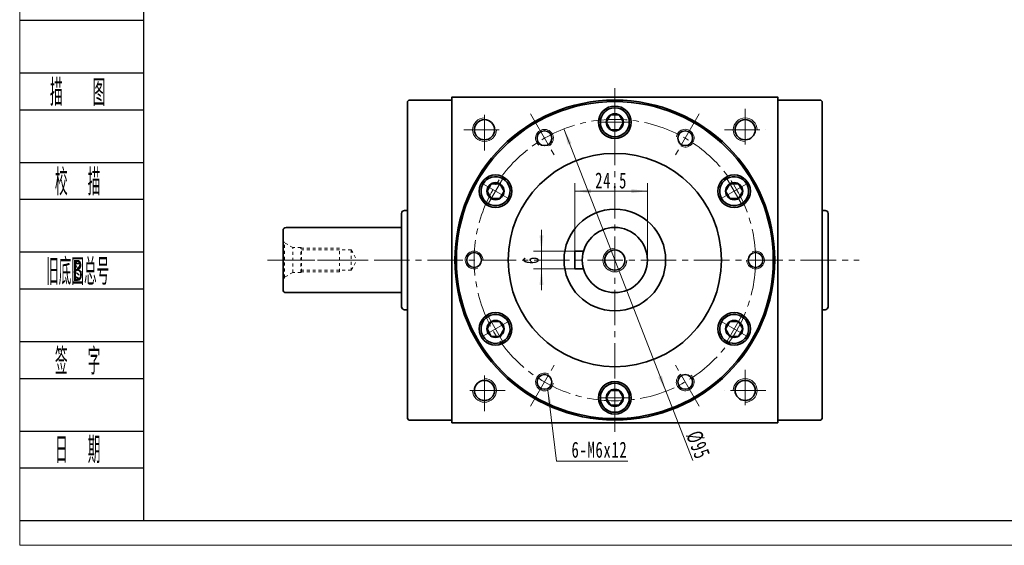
# Model space of a CAD drawing. Header units: millimetres. Extents: x 3 to 708, y 73 to 569.
# Tile 1 of 6: x 6 to 339, y 73 to 250. Entities that reach past the tile are written whole.
import ezdxf
from ezdxf.enums import TextEntityAlignment as Align

# ---------------------------------------------------------------- set-up
doc = ezdxf.new("R2010")
doc.units = ezdxf.units.MM
doc.set_wipeout_variables(frame=1)
doc.linetypes.add('点画线', pattern=[18, 12, -2, 2, -2])
doc.linetypes.add('虚线', pattern=[2, 1, -1])
doc.layers.get('0').update_dxf_attribs({"lineweight": 35})
doc.layers.add('2细线层', color=4, linetype='Continuous')
doc.layers.add('6文字层', color=3, linetype='Continuous')
for name, color, linetype, lineweight in [('中心线层', 1, '点画线', 18), ('图框_外框线', 7, 'Continuous', 18), ('尺寸线层', 3, 'Continuous', 18), ('粗实线层', 7, 'Continuous', 35)]:
    doc.layers.add(name, color=color, linetype=linetype, lineweight=lineweight)
doc.styles.add('PC_TEXTSTYLE', font='ISOCP.SHX', dxfattribs={"width": 0.707, "bigfont": 'GBCBIG.SHX'})
doc.styles.add('标准', font='txt', dxfattribs={"width": 0.667})
doc.dimstyles.new('a4-1-1', dxfattribs={"dimtxt": 3, "dimasz": 3, "dimexe": 1.5, "dimexo": 0, "dimgap": 0.5, "dimtad": 1, "dimdec": 3, "dimdsep": 46, "dimtxsty": '标准', "dimblk": '_CAXARROW', "dimcen": 0, "dimdle": 4, "dimazin": 2, "dimtfac": 0.707107, "dimtdec": 3, "dimtix": 1, "dimtmove": 2, "dimatfit": 3, "dimfxl": 0, "dimfrac": 2, "dimtolj": 1, "dimtzin": 0, "dimarcsym": 0})

# ---------------------------------------------------------------- blocks, each defined once
blk = doc.blocks.new('m8-11111_2')
at = {"layer": '中心线层', "linetype": '点画线', "lineweight": 18}
blk.add_line((27.67, 0), (-2.1, 0), dxfattribs=at)
at = {"layer": '粗实线层', "color": 6, "linetype": '虚线', "lineweight": 18}
for p, q in [((0, -6.6), (0, 6.6)), ((0, 6.6), (0.43, 5.86)), ((3.3, 4.2), (0.43, 5.86)), ((0.43, -5.86), (0.43, 5.86)), ((6, 4.2), (3.3, 4.2)), ((3.3, -4.2), (3.3, 4.2)), ((6.2, 4), (6, 4.2)), ((6, -4.2), (6, 4.2)), ((19, 4), (6.2, 4)), ((6.2, -4), (6.2, 4)), ((23, 3.4), (6.2, 3.4)), ((19, -4), (19, 4)), ((23, 3.4), (24.96, 0)), ((23, 3.4), (23, -3.4)), ((23, -3.4), (24.96, 0)), ((0, -6.6), (0.43, -5.86)), ((3.3, -4.2), (0.43, -5.86)), ((6, -4.2), (3.3, -4.2)), ((6.2, -4), (6, -4.2)), ((23, -3.4), (6.2, -3.4)), ((19, -4), (6.2, -4))]:
    blk.add_line(p, q, dxfattribs=at)
blk = doc.blocks.new('*X21')
at = {"layer": '中心线层', "linetype": '点画线', "lineweight": 18}
for p, q in [((0, -5.64), (0, 5.64)), ((-5.64, 0), (5.64, 0))]:
    blk.add_line(p, q, dxfattribs=at)
at = {"layer": '粗实线层'}
for p, q in [((-2.89, 0), (-1.44, 2.5)), ((-2.89, 0), (-1.44, -2.5)), ((-1.44, 2.5), (1.44, 2.5)), ((2.89, 0), (1.44, 2.5)), ((2.89, 0), (1.44, 2.5)), ((2.89, 0), (1.44, -2.5)), ((-1.44, -2.5), (1.44, -2.5))]:
    blk.add_line(p, q, dxfattribs=at)
blk.add_circle((0, 0), 2.89, dxfattribs=at)
for start, end in [(0, 180), (180, 360)]:
    blk.add_arc((0, 0), 4.89, start, end, dxfattribs=at)
blk = doc.blocks.new('*X36')
at = {"layer": '尺寸线层', "linetype": 'Continuous'}
for points in [[(182.46, 172.02), (183.13, 177.42), (181.78, 177.42)], [(182.46, 166.02), (183.13, 160.62), (181.78, 160.62)]]:
    blk.add_hatch(color=0, dxfattribs=at).paths.add_polyline_path(points, flags=0)
at = {"layer": '尺寸线层', "color": 0, "linetype": 'Continuous'}
for p, q in [((182.46, 179.22), (182.46, 158.82)), ((193.72, 172.02), (179.76, 172.02)), ((193.72, 166.02), (179.76, 166.02))]:
    blk.add_line(p, q, dxfattribs=at)
at = {"layer": '尺寸线层', "color": 0, "insert": (178.89, 169.02), "char_height": 5.4, "width": 10.8, "attachment_point": 5, "rotation": 90, "line_spacing_factor": 1.15057, "style": '标准'}
blk.add_mtext('\\T1.1;6', dxfattribs=at)
blk = doc.blocks.new('_CAXARROW')
blk.add_hatch(color=0).paths.add_polyline_path([(0, 0), (-1, 0.125), (-1, -0.125)], flags=0)
blk = doc.blocks.new('*X37')
at = {"layer": '尺寸线层', "linetype": 'Continuous'}
for points in [[(193.72, 192.29), (199.12, 192.96), (199.12, 191.61)], [(218.22, 192.29), (212.82, 192.96), (212.82, 191.61)]]:
    blk.add_hatch(color=0, dxfattribs=at).paths.add_polyline_path(points, flags=0)
at = {"layer": '尺寸线层', "color": 0, "linetype": 'Continuous'}
for p, q in [((193.72, 172.02), (193.72, 194.99)), ((218.22, 169.02), (218.22, 194.99)), ((193.72, 192.29), (218.22, 192.29))]:
    blk.add_line(p, q, dxfattribs=at)
at = {"layer": '尺寸线层', "color": 0, "insert": (205.97, 195.86), "char_height": 5.4, "width": 19.7184, "attachment_point": 5, "line_spacing_factor": 1.15057, "style": '标准'}
blk.add_mtext('\\T1.1;24.5', dxfattribs=at)
blk = doc.blocks.new('*X38')
at = {"layer": '尺寸线层', "linetype": 'Continuous'}
blk.add_hatch(color=0, dxfattribs=at).paths.add_polyline_path([(-5.25, 23.98), (-3.94, 18.7), (-5.28, 18.54)], flags=0)
at = {"layer": '尺寸线层', "color": 0, "linetype": 'Continuous'}
blk.add_line((-5.25, 23.98), (-2.38, 0), dxfattribs=at)
at = {"layer": '尺寸线层', "color": 0}
for p, q in [((-2.38, 0), (0, 0)), ((0, 0), (21.71, 0)), ((0, 0), (0, 0))]:
    blk.add_line(p, q, dxfattribs=at)
at = {"layer": '尺寸线层', "color": 0, "insert": (2.7, 1.08), "char_height": 5.4, "width": 36.127, "attachment_point": 7, "line_spacing_factor": 1.15057, "style": '标准'}
blk.add_mtext('\\T1.1;6-M6x12', dxfattribs=at)
blk = doc.blocks.new('*X41')
at = {"layer": '尺寸线层', "linetype": 'Continuous'}
for points in [[(190, 213.3), (191.33, 208.02), (192.59, 208.51)], [(224.43, 124.75), (221.84, 129.54), (223.1, 130.03)]]:
    blk.add_hatch(color=0, dxfattribs=at).paths.add_polyline_path(points, flags=0)
at = {"layer": '尺寸线层', "color": 0, "linetype": 'Continuous'}
blk.add_line((233.52, 101.36), (190, 213.3), dxfattribs=at)
at = {"layer": '尺寸线层', "color": 0, "insert": (235.31, 106.61), "char_height": 5.4, "width": 17.7403, "attachment_point": 5, "rotation": 291.2446, "line_spacing_factor": 1.15057, "style": '标准'}
blk.add_mtext('\\T1.1;%%C95', dxfattribs=at)

msp = doc.modelspace()

# ---------------------------------------------------------------- linework, layer by layer
at = {"layer": '2细线层'}
for p, q in [((6.4738, 249.9888), (48.0957, 249.9888)), ((6.4738, 232.2104), (48.0957, 232.2104)), ((6.4738, 219.7656), (48.0957, 219.7656)), ((6.4738, 201.9873), (48.0957, 201.9873)), ((6.4738, 189.5424), (48.0957, 189.5424)), ((6.4738, 171.7641), (48.0957, 171.7641)), ((6.4738, 159.3193), (48.0957, 159.3193)), ((6.4738, 141.5409), (48.0957, 141.5409)), ((6.4738, 129.0961), (48.0957, 129.0961)), ((6.4738, 111.3178), (48.0957, 111.3178)), ((6.4738, 98.8729), (48.0957, 98.8729)), ((6.4738, 81.0946), (48.0957, 81.0946))]:
    msp.add_line(p, q, dxfattribs=at)
at = {"layer": '中心线层'}
for p, q in [((207.2162, 111.0241), (207.2162, 227.0241)), ((163.2162, 206.0241), (163.2162, 220.0241)), ((251.2162, 220.0241), (251.2162, 206.0241)), ((178.7162, 218.3875), (187.1196, 203.8324)), ((235.7162, 218.3875), (227.3128, 203.8324)), ((156.2162, 213.0241), (170.2162, 213.0241)), ((244.2162, 213.0241), (258.2162, 213.0241)), ((89.9399, 169.0241), (289.7032, 169.0241)), ((178.7162, 119.6606), (187.1196, 134.2158)), ((235.7162, 119.6606), (227.3128, 134.2158)), ((163.2162, 118.0241), (163.2162, 132.0241)), ((251.2162, 132.0241), (251.2162, 118.0241)), ((170.2162, 125.0241), (156.2162, 125.0241)), ((258.2162, 125.0241), (244.2162, 125.0241))]:
    msp.add_line(p, q, dxfattribs=at)
at = {"layer": '粗实线层'}
for p, q in [((137.7162, 223.0241), (137.2162, 222.5241)), ((152.2162, 223.0241), (137.7162, 223.0241)), ((262.2162, 223.0241), (276.7162, 223.0241)), ((276.7162, 223.0241), (277.2162, 222.5241)), ((137.2162, 222.5241), (137.2162, 115.5241)), ((277.2162, 222.5241), (277.2162, 115.5241)), ((135.2162, 184.7741), (135.2162, 153.2741)), ((137.2162, 185.7741), (136.2162, 185.7741)), ((277.2162, 185.7741), (278.2162, 185.7741)), ((279.2162, 184.7741), (279.2162, 153.2741)), ((135.2162, 180.0241), (96.2162, 180.0241)), ((95.2162, 179.0241), (95.2162, 159.0241)), ((193.7162, 172.0241), (193.7162, 166.0241)), ((193.7162, 172.0241), (196.6332, 172.0241)), ((193.7162, 166.0241), (196.6332, 166.0241)), ((135.2162, 158.0241), (96.2162, 158.0241)), ((137.2162, 152.2741), (136.2162, 152.2741)), ((277.2162, 152.2741), (278.2162, 152.2741)), ((137.2162, 115.5241), (137.7162, 115.0241)), ((152.2162, 115.0241), (137.7162, 115.0241)), ((262.2162, 115.0241), (276.7162, 115.0241)), ((277.2162, 115.5241), (276.7162, 115.0241))]:
    msp.add_line(p, q, dxfattribs=at)
for points in [[(152.2162, 114.0241), (152.2162, 224.0241)], [(152.2162, 223.4241), (152.2162, 224.0241), (262.2162, 224.0241), (262.2162, 223.4241)], [(262.2162, 114.0241), (262.2162, 224.0241)], [(262.2162, 114.0241), (152.2162, 114.0241)]]:
    msp.add_lwpolyline(points, dxfattribs=at)
for centre, radius in [((207.2162, 169.0241), 54), ((207.2162, 169.0241), 53.5), ((207.2162, 215.5241), 5.5), ((163.2162, 213.0241), 3.4), ((251.2162, 213.0241), 3.4), ((183.4662, 210.1603), 2.5), ((230.9662, 210.1603), 2.5), ((207.2162, 169.0241), 36), ((166.946, 192.2741), 5.5), ((247.4864, 192.2741), 5.5), ((207.2162, 169.0241), 17.15), ((207.2162, 169.0241), 11), ((159.7162, 169.0241), 2.5), ((207.2162, 169.0241), 3.4), ((254.7162, 169.0241), 2.5), ((166.946, 145.7741), 5.5), ((247.4864, 145.7741), 5.5), ((183.4662, 127.8878), 2.5), ((230.9662, 127.8878), 2.5), ((163.2162, 125.0241), 3.4), ((207.2162, 122.5241), 5.5), ((251.2162, 125.0241), 3.4)]:
    msp.add_circle(centre, radius, dxfattribs=at)
at = {"layer": '粗实线层', "lineweight": 18}
for centre, radius, start, end in [((163.2162, 213.0241), 4, 90, 360), ((251.2162, 213.0241), 4, 0, 270), ((183.4662, 210.1603), 3, 300, 231.186415), ((230.9662, 210.1603), 3, 240, 171.186415), ((207.2162, 169.0241), 4, 90, 0), ((159.7162, 169.0241), 3, 0, 291.186415), ((254.7162, 169.0241), 3, 180, 111.186415), ((183.4662, 127.8878), 3, 60, 351.186415), ((230.9662, 127.8878), 3, 120, 51.186415), ((163.2162, 125.0241), 4, 180, 90), ((251.2162, 125.0241), 4, 270, 180)]:
    msp.add_arc(centre, radius, start, end, dxfattribs=at)
at = {"layer": '粗实线层'}
for centre, start, end in [((136.2162, 184.7741), 90, 180), ((278.2162, 184.7741), 0, 90), ((96.2162, 179.0241), 90, 180), ((96.2162, 159.0241), 180, 270), ((136.2162, 153.2741), 180, 270), ((278.2162, 153.2741), 270, 0)]:
    msp.add_arc(centre, 1, start, end, dxfattribs=at)

# ---------------------------------------------------------------- block references
msp.add_blockref('m8-11111_2', (95.2162, 169.0241), dxfattribs=at)

# ---------------------------------------------------------------- texts
at = {"layer": '6文字层', "color": 3, "style": 'PC_TEXTSTYLE'}
for s, width, p in [('描   图', 0.6667, (25.8728, 225.988)), ('校  描', 0.667, (25.8728, 195.7649)), ('旧底图总号', 0.667, (25.8728, 165.5417)), ('签  字', 0.667, (25.8728, 135.3185)), ('日  期', 0.667, (25.8839, 105.2728))]:
    msp.add_text(s, height=8.88917, dxfattribs=dict(at, width=width)).set_placement(p, align=Align.MIDDLE)
at = {"layer": '6文字层', "width": 0.707}
msp.add_text('B', height=7.1113, dxfattribs=at).set_placement((25.8728, 165.5417), align=Align.MIDDLE)

# ---------------------------------------------------------------- dimensions: what is measured, and where the dimension line sits
at = {"layer": '尺寸线层'}
dim = msp.add_linear_dim(base=(218.2162, 192.2859), p1=(193.7162, 172.0241), p2=(218.2162, 169.0241), dimstyle='a4-1-1', override={"dimsah": 1, "dimtfill": 1, "dimtzin": 0}, dxfattribs=at)
dim.commit()
dim.dimension.update_dxf_attribs({"geometry": '*X37', "text_midpoint": (205.9662, 195.8557)})
dim = msp.add_linear_dim(base=(182.4569, 166.0241), p1=(193.7162, 172.0241), p2=(193.7162, 166.0241), angle=270, dimstyle='a4-1-1', override={"dimsah": 1, "dimtfill": 1, "dimtzin": 0}, dxfattribs=at)
dim.commit()
dim.dimension.update_dxf_attribs({"geometry": '*X36', "text_midpoint": (178.8871, 169.0241)})

# ---------------------------------------------------------------- next in the draw order: wipeouts: each hides what was drawn before it
for points in [[(212.1062, 215.5241), (212.1061, 215.5515), (212.1059, 215.579), (212.1055, 215.6065), (212.1049, 215.634), (212.1043, 215.6614), (212.1034, 215.6889), (212.1024, 215.7163), (212.1012, 215.7438), (212.0999, 215.7712), (212.0985, 215.7987), (212.0968, 215.8261), (212.0951, 215.8535), (212.0931, 215.8809), (212.0911, 215.9083), (212.0888, 215.9357), (212.0864, 215.9631), (212.0839, 215.9904), (212.0812, 216.0178), (212.0783, 216.0451), (212.0753, 216.0724), (212.0722, 216.0997), (212.0689, 216.127), (212.0654, 216.1543), (212.0618, 216.1815), (212.058, 216.2087), (212.0541, 216.2359), (212.05, 216.2631), (212.0458, 216.2902), (212.0414, 216.3174), (212.0369, 216.3445), (212.0369, 216.3445), (211.9933, 216.5688), (211.9392, 216.7909), (211.8749, 217.0102), (211.8004, 217.2262), (211.7158, 217.4385), (211.6215, 217.6467), (211.5175, 217.8502), (211.4041, 218.0486), (211.2816, 218.2416), (211.1501, 218.4285), (211.0101, 218.6092), (210.8618, 218.7831), (210.7056, 218.9499), (210.5417, 219.1092), (210.3706, 219.2606), (210.1925, 219.4039), (210.008, 219.5388), (209.8174, 219.6648), (209.6211, 219.7818), (209.4195, 219.8895), (209.2131, 219.9877), (209.0024, 220.0762), (208.7877, 220.1546), (208.5697, 220.223), (208.3486, 220.2811), (208.1251, 220.3288), (207.8996, 220.3661), (207.6726, 220.3927), (207.4447, 220.4087), (207.2162, 220.4141), (207.2162, 220.4141), (206.9877, 220.4087), (206.7597, 220.3927), (206.5327, 220.3661), (206.3072, 220.3288), (206.0837, 220.2811), (205.8627, 220.223), (205.6446, 220.1546), (205.43, 220.0762), (205.2192, 219.9877), (205.0129, 219.8895), (204.8113, 219.7818), (204.615, 219.6648), (204.4244, 219.5388), (204.2398, 219.4039), (204.0618, 219.2606), (203.8906, 219.1092), (203.7268, 218.9499), (203.5705, 218.7831), (203.4222, 218.6092), (203.2822, 218.4285), (203.1508, 218.2416), (203.0283, 218.0486), (202.9149, 217.8502), (202.8109, 217.6467), (202.7165, 217.4385), (202.632, 217.2262), (202.5575, 217.0102), (202.4931, 216.7909), (202.4391, 216.5688), (202.3955, 216.3445), (202.3955, 216.3445), (202.391, 216.3174), (202.3866, 216.2902), (202.3823, 216.2631), (202.3783, 216.2359), (202.3743, 216.2087), (202.3706, 216.1815), (202.367, 216.1543), (202.3635, 216.127), (202.3602, 216.0997), (202.357, 216.0724), (202.354, 216.0451), (202.3512, 216.0178), (202.3485, 215.9904), (202.3459, 215.9631), (202.3435, 215.9357), (202.3413, 215.9083), (202.3392, 215.8809), (202.3373, 215.8535), (202.3355, 215.8261), (202.3339, 215.7987), (202.3324, 215.7712), (202.3311, 215.7438), (202.33, 215.7163), (202.329, 215.6889), (202.3281, 215.6614), (202.3274, 215.634), (202.3269, 215.6065), (202.3265, 215.579), (202.3263, 215.5515), (202.3262, 215.5241), (202.3262, 215.5241), (202.3329, 215.2681), (202.353, 215.0129), (202.3864, 214.7591), (202.433, 214.5074), (202.4928, 214.2584), (202.5655, 214.013), (202.651, 213.7716), (202.7489, 213.5351), (202.8592, 213.304), (202.9813, 213.0791), (203.1151, 212.8608), (203.2601, 212.6498), (203.4159, 212.4467), (203.5822, 212.252), (203.7584, 212.0663), (203.9441, 211.8901), (204.1388, 211.7238), (204.3419, 211.568), (204.5529, 211.423), (204.7712, 211.2892), (204.9962, 211.167), (205.2272, 211.0568), (205.4638, 210.9588), (205.7051, 210.8734), (205.9506, 210.8007), (206.1995, 210.7409), (206.4512, 210.6943), (206.705, 210.6608), (206.9603, 210.6408), (207.2162, 210.6341), (207.2162, 210.6341), (207.4721, 210.6408), (207.7273, 210.6608), (207.9811, 210.6943), (208.2329, 210.7409), (208.4818, 210.8007), (208.7273, 210.8734), (208.9686, 210.9588), (209.2051, 211.0568), (209.4362, 211.167), (209.6612, 211.2892), (209.8795, 211.423), (210.0904, 211.568), (210.2936, 211.7238), (210.4882, 211.8901), (210.6739, 212.0663), (210.8502, 212.252), (211.0164, 212.4467), (211.1723, 212.6498), (211.3173, 212.8608), (211.451, 213.0791), (211.5732, 213.304), (211.6834, 213.5351), (211.7814, 213.7716), (211.8668, 214.013), (211.9396, 214.2584), (211.9993, 214.5074), (212.046, 214.7591), (212.0794, 215.0129), (212.0995, 215.2681)], [(169.391, 196.5089), (169.3672, 196.5226), (169.3433, 196.5361), (169.3193, 196.5495), (169.2952, 196.5628), (169.2711, 196.5759), (169.2469, 196.5889), (169.2226, 196.6018), (169.1982, 196.6145), (169.1738, 196.6271), (169.1493, 196.6395), (169.1247, 196.6519), (169.1001, 196.664), (169.0754, 196.6761), (169.0506, 196.688), (169.0258, 196.6997), (169.0009, 196.7113), (168.9759, 196.7228), (168.9509, 196.7341), (168.9258, 196.7453), (168.9007, 196.7564), (168.8755, 196.7673), (168.8502, 196.7781), (168.8248, 196.7887), (168.7994, 196.7992), (168.774, 196.8095), (168.7485, 196.8197), (168.7229, 196.8298), (168.6973, 196.8397), (168.6716, 196.8495), (168.6459, 196.8591), (168.6459, 196.8591), (168.4298, 196.9335), (168.2104, 196.9978), (167.9883, 197.0517), (167.764, 197.0952), (167.5378, 197.1281), (167.3104, 197.1505), (167.0821, 197.1622), (166.8536, 197.1632), (166.6253, 197.1535), (166.3976, 197.1332), (166.1712, 197.1023), (165.9464, 197.0608), (165.7239, 197.0089), (165.504, 196.9466), (165.2872, 196.8741), (165.0741, 196.7916), (164.8651, 196.6992), (164.6606, 196.5971), (164.4611, 196.4856), (164.267, 196.3649), (164.0788, 196.2353), (163.8969, 196.097), (163.7216, 195.9504), (163.5533, 195.7957), (163.3925, 195.6333), (163.2394, 195.4636), (163.0944, 195.2869), (162.9579, 195.1037), (162.83, 194.9143), (162.7111, 194.7191), (162.7111, 194.7191), (162.6015, 194.5185), (162.5014, 194.3131), (162.411, 194.1032), (162.3305, 193.8893), (162.26, 193.6719), (162.1998, 193.4514), (162.15, 193.2283), (162.1107, 193.0032), (162.0819, 192.7765), (162.0637, 192.5487), (162.0562, 192.3203), (162.0594, 192.0917), (162.0733, 191.8636), (162.0978, 191.6364), (162.1328, 191.4106), (162.1784, 191.1866), (162.2345, 190.965), (162.3008, 190.7463), (162.3772, 190.531), (162.4637, 190.3194), (162.5599, 190.1121), (162.6657, 189.9095), (162.7808, 189.7121), (162.9051, 189.5203), (163.0382, 189.3345), (163.1798, 189.1551), (163.3296, 188.9825), (163.4874, 188.8172), (163.6527, 188.6593), (163.8252, 188.5094), (163.8252, 188.5094), (163.8464, 188.4919), (163.8677, 188.4746), (163.8891, 188.4573), (163.9106, 188.4402), (163.9322, 188.4232), (163.9538, 188.4064), (163.9756, 188.3896), (163.9975, 188.373), (164.0195, 188.3565), (164.0415, 188.3401), (164.0637, 188.3238), (164.0859, 188.3077), (164.1082, 188.2917), (164.1307, 188.2758), (164.1532, 188.2601), (164.1758, 188.2444), (164.1985, 188.2289), (164.2212, 188.2135), (164.2441, 188.1983), (164.267, 188.1832), (164.2901, 188.1682), (164.3132, 188.1533), (164.3364, 188.1386), (164.3596, 188.124), (164.383, 188.1095), (164.4064, 188.0952), (164.43, 188.081), (164.4536, 188.0669), (164.4772, 188.053), (164.501, 188.0392), (164.501, 188.0392), (164.726, 187.917), (164.9571, 187.8068), (165.1936, 187.7088), (165.4349, 187.6234), (165.6804, 187.5507), (165.9293, 187.4909), (166.181, 187.4443), (166.4349, 187.4108), (166.6901, 187.3908), (166.946, 187.3841), (167.2019, 187.3908), (167.4571, 187.4108), (167.711, 187.4443), (167.9627, 187.4909), (168.2116, 187.5507), (168.4571, 187.6234), (168.6984, 187.7088), (168.9349, 187.8068), (169.166, 187.917), (169.391, 188.0392), (169.6093, 188.173), (169.8203, 188.318), (170.0234, 188.4738), (170.218, 188.6401), (170.4038, 188.8163), (170.58, 189.002), (170.7462, 189.1967), (170.9021, 189.3998), (171.0471, 189.6108), (171.1809, 189.8291), (171.1809, 189.8291), (171.303, 190.054), (171.4132, 190.2851), (171.5112, 190.5216), (171.5967, 190.763), (171.6694, 191.0084), (171.7291, 191.2574), (171.7758, 191.5091), (171.8092, 191.7629), (171.8293, 192.0181), (171.836, 192.2741), (171.8293, 192.53), (171.8092, 192.7852), (171.7758, 193.039), (171.7291, 193.2907), (171.6694, 193.5397), (171.5967, 193.7851), (171.5112, 194.0265), (171.4132, 194.263), (171.303, 194.4941), (171.1809, 194.7191), (171.0471, 194.9373), (170.9021, 195.1483), (170.7462, 195.3514), (170.58, 195.5461), (170.4038, 195.7318), (170.218, 195.908), (170.0234, 196.0743), (169.8203, 196.2301), (169.6093, 196.3752)], [(249.9314, 188.0392), (249.9551, 188.053), (249.9788, 188.0669), (250.0024, 188.081), (250.0259, 188.0952), (250.0494, 188.1095), (250.0727, 188.124), (250.096, 188.1386), (250.1192, 188.1533), (250.1423, 188.1682), (250.1653, 188.1832), (250.1883, 188.1983), (250.2111, 188.2135), (250.2339, 188.2289), (250.2566, 188.2444), (250.2792, 188.2601), (250.3017, 188.2758), (250.3241, 188.2917), (250.3465, 188.3077), (250.3687, 188.3238), (250.3908, 188.3401), (250.4129, 188.3565), (250.4349, 188.373), (250.4567, 188.3896), (250.4785, 188.4064), (250.5002, 188.4232), (250.5218, 188.4402), (250.5433, 188.4573), (250.5647, 188.4746), (250.586, 188.4919), (250.6072, 188.5094), (250.6072, 188.5094), (250.7797, 188.6593), (250.945, 188.8172), (251.1027, 188.9825), (251.2526, 189.1551), (251.3942, 189.3345), (251.5273, 189.5203), (251.6515, 189.7121), (251.7667, 189.9095), (251.8725, 190.1121), (251.9687, 190.3194), (252.0551, 190.531), (252.1316, 190.7463), (252.1979, 190.965), (252.2539, 191.1866), (252.2995, 191.4106), (252.3346, 191.6364), (252.3591, 191.8636), (252.373, 192.0917), (252.3761, 192.3203), (252.3686, 192.5487), (252.3505, 192.7765), (252.3217, 193.0032), (252.2823, 193.2283), (252.2325, 193.4514), (252.1723, 193.6719), (252.1019, 193.8893), (252.0214, 194.1032), (251.931, 194.3131), (251.8308, 194.5185), (251.7212, 194.7191), (251.7212, 194.7191), (251.6024, 194.9143), (251.4745, 195.1037), (251.3379, 195.2869), (251.193, 195.4636), (251.0399, 195.6333), (250.879, 195.7957), (250.7108, 195.9504), (250.5355, 196.097), (250.3535, 196.2353), (250.1653, 196.3649), (249.9713, 196.4856), (249.7718, 196.5971), (249.5673, 196.6992), (249.3582, 196.7916), (249.1451, 196.8741), (248.9284, 196.9466), (248.7085, 197.0089), (248.4859, 197.0608), (248.2612, 197.1023), (248.0347, 197.1332), (247.8071, 197.1535), (247.5788, 197.1632), (247.3502, 197.1622), (247.122, 197.1505), (246.8945, 197.1281), (246.6684, 197.0952), (246.444, 197.0517), (246.2219, 196.9978), (246.0026, 196.9335), (245.7865, 196.8591), (245.7865, 196.8591), (245.7608, 196.8495), (245.7351, 196.8397), (245.7095, 196.8298), (245.6839, 196.8197), (245.6584, 196.8095), (245.6329, 196.7992), (245.6075, 196.7887), (245.5822, 196.7781), (245.5569, 196.7673), (245.5317, 196.7564), (245.5065, 196.7453), (245.4814, 196.7341), (245.4564, 196.7228), (245.4314, 196.7113), (245.4065, 196.6997), (245.3817, 196.688), (245.3569, 196.6761), (245.3322, 196.664), (245.3076, 196.6519), (245.283, 196.6395), (245.2586, 196.6271), (245.2341, 196.6145), (245.2098, 196.6018), (245.1855, 196.5889), (245.1613, 196.5759), (245.1372, 196.5628), (245.1131, 196.5495), (245.0891, 196.5361), (245.0652, 196.5226), (245.0414, 196.5089), (245.0414, 196.5089), (244.8231, 196.3752), (244.6121, 196.2301), (244.409, 196.0743), (244.2143, 195.908), (244.0286, 195.7318), (243.8524, 195.5461), (243.6861, 195.3514), (243.5303, 195.1483), (243.3853, 194.9373), (243.2515, 194.7191), (243.1293, 194.4941), (243.0191, 194.263), (242.9212, 194.0265), (242.8357, 193.7851), (242.763, 193.5397), (242.7032, 193.2907), (242.6566, 193.039), (242.6231, 192.7852), (242.6031, 192.53), (242.5964, 192.2741), (242.6031, 192.0181), (242.6231, 191.7629), (242.6566, 191.5091), (242.7032, 191.2574), (242.763, 191.0084), (242.8357, 190.763), (242.9212, 190.5216), (243.0191, 190.2851), (243.1293, 190.054), (243.2515, 189.8291), (243.2515, 189.8291), (243.3853, 189.6108), (243.5303, 189.3998), (243.6861, 189.1967), (243.8524, 189.002), (244.0286, 188.8163), (244.2143, 188.6401), (244.409, 188.4738), (244.6121, 188.318), (244.8231, 188.173), (245.0414, 188.0392), (245.2663, 187.917), (245.4974, 187.8068), (245.7339, 187.7088), (245.9753, 187.6234), (246.2207, 187.5507), (246.4697, 187.4909), (246.7214, 187.4443), (246.9752, 187.4108), (247.2304, 187.3908), (247.4864, 187.3841), (247.7423, 187.3908), (247.9975, 187.4108), (248.2513, 187.4443), (248.503, 187.4909), (248.752, 187.5507), (248.9975, 187.6234), (249.2388, 187.7088), (249.4753, 187.8068), (249.7064, 187.917)], [(164.501, 150.0089), (164.4772, 149.9951), (164.4536, 149.9812), (164.43, 149.9671), (164.4064, 149.9529), (164.383, 149.9386), (164.3596, 149.9241), (164.3364, 149.9095), (164.3132, 149.8948), (164.2901, 149.8799), (164.267, 149.8649), (164.2441, 149.8498), (164.2212, 149.8346), (164.1985, 149.8192), (164.1758, 149.8037), (164.1532, 149.7881), (164.1307, 149.7723), (164.1082, 149.7564), (164.0859, 149.7404), (164.0637, 149.7243), (164.0415, 149.708), (164.0195, 149.6916), (163.9975, 149.6751), (163.9756, 149.6585), (163.9538, 149.6418), (163.9322, 149.6249), (163.9106, 149.6079), (163.8891, 149.5908), (163.8677, 149.5735), (163.8464, 149.5562), (163.8252, 149.5387), (163.8252, 149.5387), (163.6527, 149.3888), (163.4874, 149.2309), (163.3296, 149.0656), (163.1798, 148.893), (163.0382, 148.7136), (162.9051, 148.5278), (162.7808, 148.336), (162.6657, 148.1386), (162.5599, 147.936), (162.4637, 147.7287), (162.3772, 147.5172), (162.3008, 147.3018), (162.2345, 147.0831), (162.1784, 146.8615), (162.1328, 146.6376), (162.0978, 146.4117), (162.0733, 146.1845), (162.0594, 145.9564), (162.0562, 145.7279), (162.0637, 145.4994), (162.0819, 145.2716), (162.1107, 145.0449), (162.15, 144.8198), (162.1998, 144.5967), (162.26, 144.3762), (162.3305, 144.1588), (162.411, 143.9449), (162.5014, 143.735), (162.6015, 143.5296), (162.7111, 143.3291), (162.7111, 143.3291), (162.83, 143.1339), (162.9579, 142.9444), (163.0944, 142.7612), (163.2394, 142.5845), (163.3925, 142.4148), (163.5533, 142.2524), (163.7216, 142.0978), (163.8969, 141.9511), (164.0788, 141.8128), (164.267, 141.6832), (164.4611, 141.5625), (164.6606, 141.451), (164.8651, 141.3489), (165.0741, 141.2565), (165.2872, 141.174), (165.504, 141.1015), (165.7239, 141.0392), (165.9464, 140.9873), (166.1712, 140.9458), (166.3976, 140.9149), (166.6253, 140.8946), (166.8536, 140.8849), (167.0821, 140.886), (167.3104, 140.8977), (167.5378, 140.92), (167.764, 140.953), (167.9883, 140.9964), (168.2104, 141.0504), (168.4298, 141.1146), (168.6459, 141.189), (168.6459, 141.189), (168.6716, 141.1986), (168.6973, 141.2084), (168.7229, 141.2183), (168.7485, 141.2284), (168.774, 141.2386), (168.7994, 141.2489), (168.8248, 141.2594), (168.8502, 141.27), (168.8755, 141.2808), (168.9007, 141.2917), (168.9258, 141.3028), (168.9509, 141.314), (168.9759, 141.3253), (169.0009, 141.3368), (169.0258, 141.3484), (169.0506, 141.3602), (169.0754, 141.372), (169.1001, 141.3841), (169.1247, 141.3963), (169.1493, 141.4086), (169.1738, 141.421), (169.1982, 141.4336), (169.2226, 141.4463), (169.2469, 141.4592), (169.2711, 141.4722), (169.2952, 141.4853), (169.3193, 141.4986), (169.3433, 141.512), (169.3672, 141.5255), (169.391, 141.5392), (169.391, 141.5392), (169.6093, 141.673), (169.8203, 141.818), (170.0234, 141.9738), (170.218, 142.1401), (170.4038, 142.3163), (170.58, 142.502), (170.7462, 142.6967), (170.9021, 142.8998), (171.0471, 143.1108), (171.1809, 143.3291), (171.303, 143.554), (171.4132, 143.7851), (171.5112, 144.0216), (171.5967, 144.263), (171.6694, 144.5084), (171.7291, 144.7574), (171.7758, 145.0091), (171.8092, 145.2629), (171.8293, 145.5181), (171.836, 145.7741), (171.8293, 146.03), (171.8092, 146.2852), (171.7758, 146.539), (171.7291, 146.7907), (171.6694, 147.0397), (171.5967, 147.2851), (171.5112, 147.5265), (171.4132, 147.763), (171.303, 147.9941), (171.1809, 148.2191), (171.1809, 148.2191), (171.0471, 148.4373), (170.9021, 148.6483), (170.7462, 148.8514), (170.58, 149.0461), (170.4038, 149.2318), (170.218, 149.408), (170.0234, 149.5743), (169.8203, 149.7301), (169.6093, 149.8752), (169.391, 150.0089), (169.166, 150.1311), (168.9349, 150.2413), (168.6984, 150.3393), (168.4571, 150.4247), (168.2116, 150.4974), (167.9627, 150.5572), (167.711, 150.6039), (167.4571, 150.6373), (167.2019, 150.6574), (166.946, 150.6641), (166.6901, 150.6574), (166.4349, 150.6373), (166.181, 150.6039), (165.9293, 150.5572), (165.6804, 150.4974), (165.4349, 150.4247), (165.1936, 150.3393), (164.9571, 150.2413), (164.726, 150.1311)], [(245.0414, 141.5392), (245.0652, 141.5255), (245.0891, 141.512), (245.1131, 141.4986), (245.1372, 141.4853), (245.1613, 141.4722), (245.1855, 141.4592), (245.2098, 141.4463), (245.2341, 141.4336), (245.2586, 141.421), (245.283, 141.4086), (245.3076, 141.3963), (245.3322, 141.3841), (245.3569, 141.372), (245.3817, 141.3602), (245.4065, 141.3484), (245.4314, 141.3368), (245.4564, 141.3253), (245.4814, 141.314), (245.5065, 141.3028), (245.5317, 141.2917), (245.5569, 141.2808), (245.5822, 141.27), (245.6075, 141.2594), (245.6329, 141.2489), (245.6584, 141.2386), (245.6839, 141.2284), (245.7095, 141.2183), (245.7351, 141.2084), (245.7608, 141.1986), (245.7865, 141.189), (245.7865, 141.189), (246.0026, 141.1146), (246.2219, 141.0504), (246.444, 140.9964), (246.6684, 140.953), (246.8945, 140.92), (247.122, 140.8977), (247.3502, 140.886), (247.5788, 140.8849), (247.8071, 140.8946), (248.0347, 140.9149), (248.2612, 140.9458), (248.4859, 140.9873), (248.7085, 141.0392), (248.9284, 141.1015), (249.1451, 141.174), (249.3582, 141.2565), (249.5673, 141.3489), (249.7718, 141.451), (249.9713, 141.5625), (250.1653, 141.6832), (250.3535, 141.8128), (250.5355, 141.9511), (250.7108, 142.0978), (250.879, 142.2524), (251.0399, 142.4148), (251.193, 142.5845), (251.3379, 142.7612), (251.4745, 142.9444), (251.6024, 143.1339), (251.7212, 143.3291), (251.7212, 143.3291), (251.8308, 143.5296), (251.931, 143.735), (252.0214, 143.9449), (252.1019, 144.1588), (252.1723, 144.3762), (252.2325, 144.5967), (252.2823, 144.8198), (252.3217, 145.0449), (252.3505, 145.2716), (252.3686, 145.4994), (252.3761, 145.7279), (252.373, 145.9564), (252.3591, 146.1845), (252.3346, 146.4117), (252.2995, 146.6376), (252.2539, 146.8615), (252.1979, 147.0831), (252.1316, 147.3018), (252.0551, 147.5172), (251.9687, 147.7287), (251.8725, 147.936), (251.7667, 148.1386), (251.6515, 148.336), (251.5273, 148.5278), (251.3942, 148.7136), (251.2526, 148.893), (251.1027, 149.0656), (250.945, 149.2309), (250.7797, 149.3888), (250.6072, 149.5387), (250.6072, 149.5387), (250.586, 149.5562), (250.5647, 149.5735), (250.5433, 149.5908), (250.5218, 149.6079), (250.5002, 149.6249), (250.4785, 149.6418), (250.4567, 149.6585), (250.4349, 149.6751), (250.4129, 149.6916), (250.3908, 149.708), (250.3687, 149.7243), (250.3465, 149.7404), (250.3241, 149.7564), (250.3017, 149.7723), (250.2792, 149.7881), (250.2566, 149.8037), (250.2339, 149.8192), (250.2111, 149.8346), (250.1883, 149.8498), (250.1653, 149.8649), (250.1423, 149.8799), (250.1192, 149.8948), (250.096, 149.9095), (250.0727, 149.9241), (250.0494, 149.9386), (250.0259, 149.9529), (250.0024, 149.9671), (249.9788, 149.9812), (249.9551, 149.9951), (249.9314, 150.0089), (249.9314, 150.0089), (249.7064, 150.1311), (249.4753, 150.2413), (249.2388, 150.3393), (248.9975, 150.4247), (248.752, 150.4974), (248.503, 150.5572), (248.2513, 150.6039), (247.9975, 150.6373), (247.7423, 150.6574), (247.4864, 150.6641), (247.2304, 150.6574), (246.9752, 150.6373), (246.7214, 150.6039), (246.4697, 150.5572), (246.2207, 150.4974), (245.9753, 150.4247), (245.7339, 150.3393), (245.4974, 150.2413), (245.2663, 150.1311), (245.0414, 150.0089), (244.8231, 149.8752), (244.6121, 149.7301), (244.409, 149.5743), (244.2143, 149.408), (244.0286, 149.2318), (243.8524, 149.0461), (243.6861, 148.8514), (243.5303, 148.6483), (243.3853, 148.4373), (243.2515, 148.2191), (243.2515, 148.2191), (243.1293, 147.9941), (243.0191, 147.763), (242.9212, 147.5265), (242.8357, 147.2851), (242.763, 147.0397), (242.7032, 146.7907), (242.6566, 146.539), (242.6231, 146.2852), (242.6031, 146.03), (242.5964, 145.7741), (242.6031, 145.5181), (242.6231, 145.2629), (242.6566, 145.0091), (242.7032, 144.7574), (242.763, 144.5084), (242.8357, 144.263), (242.9212, 144.0216), (243.0191, 143.7851), (243.1293, 143.554), (243.2515, 143.3291), (243.3853, 143.1108), (243.5303, 142.8998), (243.6861, 142.6967), (243.8524, 142.502), (244.0286, 142.3163), (244.2143, 142.1401), (244.409, 141.9738), (244.6121, 141.818), (244.8231, 141.673)], [(202.3262, 122.5241), (202.3263, 122.4966), (202.3265, 122.4691), (202.3269, 122.4416), (202.3274, 122.4142), (202.3281, 122.3867), (202.329, 122.3592), (202.33, 122.3318), (202.3311, 122.3043), (202.3324, 122.2769), (202.3339, 122.2494), (202.3355, 122.222), (202.3373, 122.1946), (202.3392, 122.1672), (202.3413, 122.1398), (202.3435, 122.1124), (202.3459, 122.085), (202.3485, 122.0577), (202.3512, 122.0303), (202.354, 122.003), (202.357, 121.9757), (202.3602, 121.9484), (202.3635, 121.9211), (202.367, 121.8939), (202.3706, 121.8666), (202.3743, 121.8394), (202.3783, 121.8122), (202.3823, 121.785), (202.3866, 121.7579), (202.391, 121.7308), (202.3955, 121.7037), (202.3955, 121.7037), (202.4391, 121.4793), (202.4931, 121.2572), (202.5575, 121.038), (202.632, 120.8219), (202.7165, 120.6096), (202.8109, 120.4014), (202.9149, 120.1979), (203.0283, 119.9995), (203.1508, 119.8066), (203.2822, 119.6196), (203.4222, 119.4389), (203.5705, 119.265), (203.7268, 119.0983), (203.8906, 118.939), (204.0618, 118.7875), (204.2398, 118.6442), (204.4244, 118.5094), (204.615, 118.3833), (204.8113, 118.2663), (205.0129, 118.1586), (205.2192, 118.0604), (205.43, 117.972), (205.6446, 117.8935), (205.8627, 117.8251), (206.0837, 117.767), (206.3072, 117.7193), (206.5327, 117.6821), (206.7597, 117.6554), (206.9877, 117.6394), (207.2162, 117.6341), (207.2162, 117.6341), (207.4447, 117.6394), (207.6726, 117.6554), (207.8996, 117.6821), (208.1251, 117.7193), (208.3486, 117.767), (208.5697, 117.8251), (208.7877, 117.8935), (209.0024, 117.972), (209.2131, 118.0604), (209.4195, 118.1586), (209.6211, 118.2663), (209.8174, 118.3833), (210.008, 118.5094), (210.1925, 118.6442), (210.3706, 118.7875), (210.5417, 118.939), (210.7056, 119.0983), (210.8618, 119.265), (211.0101, 119.4389), (211.1501, 119.6196), (211.2816, 119.8066), (211.4041, 119.9995), (211.5175, 120.1979), (211.6215, 120.4014), (211.7158, 120.6096), (211.8004, 120.8219), (211.8749, 121.038), (211.9392, 121.2572), (211.9933, 121.4793), (212.0369, 121.7037), (212.0369, 121.7037), (212.0414, 121.7308), (212.0458, 121.7579), (212.05, 121.785), (212.0541, 121.8122), (212.058, 121.8394), (212.0618, 121.8666), (212.0654, 121.8939), (212.0689, 121.9211), (212.0722, 121.9484), (212.0753, 121.9757), (212.0783, 122.003), (212.0812, 122.0303), (212.0839, 122.0577), (212.0864, 122.085), (212.0888, 122.1124), (212.0911, 122.1398), (212.0931, 122.1672), (212.0951, 122.1946), (212.0968, 122.222), (212.0985, 122.2494), (212.0999, 122.2769), (212.1012, 122.3043), (212.1024, 122.3318), (212.1034, 122.3592), (212.1043, 122.3867), (212.1049, 122.4142), (212.1055, 122.4416), (212.1059, 122.4691), (212.1061, 122.4966), (212.1062, 122.5241), (212.1062, 122.5241), (212.0995, 122.78), (212.0794, 123.0352), (212.046, 123.289), (211.9993, 123.5407), (211.9396, 123.7897), (211.8668, 124.0351), (211.7814, 124.2765), (211.6834, 124.513), (211.5732, 124.7441), (211.451, 124.9691), (211.3173, 125.1873), (211.1723, 125.3983), (211.0164, 125.6014), (210.8502, 125.7961), (210.6739, 125.9818), (210.4882, 126.158), (210.2936, 126.3243), (210.0904, 126.4801), (209.8795, 126.6252), (209.6612, 126.7589), (209.4362, 126.8811), (209.2051, 126.9913), (208.9686, 127.0893), (208.7273, 127.1747), (208.4818, 127.2474), (208.2329, 127.3072), (207.9811, 127.3539), (207.7273, 127.3873), (207.4721, 127.4074), (207.2162, 127.4141), (207.2162, 127.4141), (206.9603, 127.4074), (206.705, 127.3873), (206.4512, 127.3539), (206.1995, 127.3072), (205.9506, 127.2474), (205.7051, 127.1747), (205.4638, 127.0893), (205.2272, 126.9913), (204.9962, 126.8811), (204.7712, 126.7589), (204.5529, 126.6252), (204.3419, 126.4801), (204.1388, 126.3243), (203.9441, 126.158), (203.7584, 125.9818), (203.5822, 125.7961), (203.4159, 125.6014), (203.2601, 125.3983), (203.1151, 125.1873), (202.9813, 124.9691), (202.8592, 124.7441), (202.7489, 124.513), (202.651, 124.2765), (202.5655, 124.0351), (202.4928, 123.7897), (202.433, 123.5407), (202.3864, 123.289), (202.353, 123.0352), (202.3329, 122.78)]]:
    msp.add_wipeout(points).dxf.layer = '粗实线层'

# ---------------------------------------------------------------- next in the draw order: linework, layer by layer
at = {"layer": '中心线层'}
msp.add_circle((207.2162, 169.0241), 47.5, dxfattribs=at)
at = {"layer": '图框_外框线', "color": 3}
msp.add_lwpolyline([(6.2998, 72.7354), (708.4721, 72.7354), (708.4721, 569.2715), (6.2998, 569.2715)], close=True, dxfattribs=at)
at = {"layer": '图框_外框线', "color": 3, "lineweight": 25}
msp.add_lwpolyline([(48.0957, 81.0946), (700.1129, 81.0946), (700.1129, 560.9123), (48.0957, 560.9123)], close=True, dxfattribs=at)

# ---------------------------------------------------------------- next in the draw order: block references
at = {"layer": '尺寸线层'}
msp.add_blockref('*X38', (189.8966, 101.1479), dxfattribs=at)
at = {"layer": '粗实线层'}
msp.add_blockref('*X21', (207.2162, 215.5241), dxfattribs=at)
for p, rotation in [((166.946, 192.2741), 59.99999999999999), ((247.4864, 192.2741), 299.9999999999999), ((166.946, 145.7741), 120), ((247.4864, 145.7741), 240), ((207.2162, 122.5241), 180)]:
    msp.add_blockref('*X21', p, dxfattribs=dict(at, rotation=rotation))

# ---------------------------------------------------------------- next in the draw order: dimensions: what is measured, and where the dimension line sits
at = {"layer": '尺寸线层'}
dim = msp.add_diameter_dim_2p(p1=(190.0045, 213.296), p2=(224.4279, 124.7521), dimstyle='a4-1-1', override={"dimpost": '%%C<>', "dimsah": 1, "dimtfill": 1, "dimtzin": 0}, dxfattribs=at)
dim.commit()
dim.dimension.update_dxf_attribs({"geometry": '*X41', "text_midpoint": (231.9826, 105.3197), "dimtype": 163})

doc.saveas('drawing.dxf')
